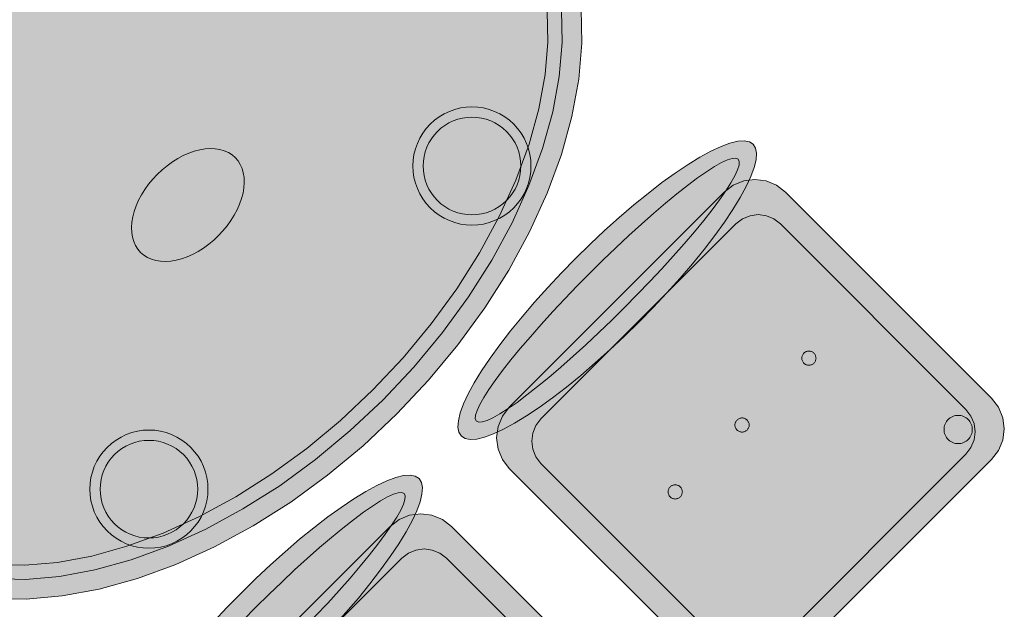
# Model space of a CAD drawing. Header units: metres. Extents: x 2172.2 to 2210.6, y 415.3 to 458.1.
# Tile 111 of 168: x 2178.804 to 2180.054, y 445.26 to 446.008. Entities that reach past the tile are written whole.
import ezdxf

# ---------------------------------------------------------------- set-up
doc = ezdxf.new("R2010")
doc.units = ezdxf.units.M
doc.layers.add('NC_N1_CHAIRS', color=7, linetype='CONTINUOUS', lineweight=13)
doc.layers.add('NC_N1_TABLES', color=7, linetype='CONTINUOUS', lineweight=13)

# ---------------------------------------------------------------- blocks, each defined once
blk = doc.blocks.new('NC_N1_DINING_2')
at = {"true_color": 0xf6f5ef}
h = blk.add_hatch(color=256, dxfattribs=at)
h.dxf.hatch_style = 1
h.paths.add_polyline_path([(0.6, 0), (0.5971, 0.0368), (0.5885, 0.0732), (0.5742, 0.1089), (0.5543, 0.1435), (0.5292, 0.1768), (0.4989, 0.2083), (0.4638, 0.2379), (0.4243, 0.2652), (0.3806, 0.2899), (0.3333, 0.3118), (0.2828, 0.3307), (0.2296, 0.3465), (0.1742, 0.3589), (0.1171, 0.3678), (0.0588, 0.3732), (0, 0.375), (-0.0588, 0.3732), (-0.1171, 0.3678), (-0.1742, 0.3589), (-0.2296, 0.3465), (-0.2828, 0.3307), (-0.3333, 0.3118), (-0.3806, 0.2899), (-0.4243, 0.2652), (-0.4638, 0.2379), (-0.4989, 0.2083), (-0.5292, 0.1768), (-0.5543, 0.1435), (-0.5742, 0.1089), (-0.5885, 0.0732), (-0.5971, 0.0368), (-0.6, 0), (-0.5971, -0.0368), (-0.5885, -0.0732), (-0.5742, -0.1089), (-0.5543, -0.1435), (-0.5292, -0.1768), (-0.4989, -0.2083), (-0.4638, -0.2379), (-0.4243, -0.2652), (-0.3806, -0.2899), (-0.3333, -0.3118), (-0.2828, -0.3307), (-0.2296, -0.3465), (-0.1742, -0.3589), (-0.1171, -0.3678), (-0.0588, -0.3732), (0, -0.375), (0.0588, -0.3732), (0.1171, -0.3678), (0.1742, -0.3589), (0.2296, -0.3465), (0.2828, -0.3307), (0.3333, -0.3118), (0.3806, -0.2899), (0.4243, -0.2652), (0.4638, -0.2379), (0.4989, -0.2083), (0.5292, -0.1768), (0.5543, -0.1435), (0.5742, -0.1089), (0.5885, -0.0732), (0.5971, -0.0368)])
at = {"color": 0, "linetype": 'CONTINUOUS', "lineweight": -2, "true_color": 0x2d3540}
blk.add_lwpolyline([(-0.5292, -0.1768), (-0.4989, -0.2083), (-0.4638, -0.2379), (-0.4243, -0.2652), (-0.3806, -0.2899), (-0.3333, -0.3118), (-0.2828, -0.3307), (-0.2296, -0.3465), (-0.1742, -0.3589), (-0.1171, -0.3678), (-0.0588, -0.3732), (0, -0.375), (0.0588, -0.3732), (0.1171, -0.3678), (0.1742, -0.3589), (0.2296, -0.3465), (0.2828, -0.3307), (0.3333, -0.3118), (0.3806, -0.2899), (0.4243, -0.2652), (0.4638, -0.2379), (0.4989, -0.2083), (0.5292, -0.1768)], dxfattribs=at)
at = {"color": 0, "linetype": 'CONTINUOUS', "lineweight": -2, "true_color": 0xa38246}
for points in [[(0.5101, -0.1605), (0.4818, -0.1901), (0.4486, -0.218), (0.411, -0.244), (0.3692, -0.2676), (0.3237, -0.2887), (0.2749, -0.307), (0.2233, -0.3222), (0.1695, -0.3343), (0.114, -0.343), (0.0573, -0.3482), (0, -0.35), (-0.0573, -0.3482), (-0.114, -0.343), (-0.1695, -0.3343), (-0.2233, -0.3222), (-0.2749, -0.307), (-0.3237, -0.2887), (-0.3692, -0.2676), (-0.411, -0.244), (-0.4486, -0.218), (-0.4818, -0.1901), (-0.5101, -0.1605)], [(0.4964, -0.1488), (0.4694, -0.1769), (0.4377, -0.2037), (0.4014, -0.2287), (0.361, -0.2516), (0.3167, -0.2721), (0.2692, -0.2899), (0.2188, -0.3048), (0.1661, -0.3166), (0.1117, -0.3251), (0.0562, -0.3303), (0, -0.332), (-0.0562, -0.3303), (-0.1117, -0.3251), (-0.1661, -0.3166), (-0.2188, -0.3048), (-0.2692, -0.2899), (-0.3167, -0.2721), (-0.361, -0.2516), (-0.4014, -0.2287), (-0.4377, -0.2037), (-0.4694, -0.1769), (-0.4964, -0.1488)]]:
    blk.add_lwpolyline(points, dxfattribs=at)
for points in [[(0.085, 0), (0.0846, 0.0054), (0.0834, 0.0107), (0.0813, 0.016), (0.0785, 0.021), (0.075, 0.0259), (0.0707, 0.0306), (0.0657, 0.0349), (0.0601, 0.0389), (0.0539, 0.0425), (0.0472, 0.0457), (0.0401, 0.0485), (0.0325, 0.0508), (0.0247, 0.0526), (0.0166, 0.0539), (0.0083, 0.0547), (0, 0.055), (-0.0083, 0.0547), (-0.0166, 0.0539), (-0.0247, 0.0526), (-0.0325, 0.0508), (-0.0401, 0.0485), (-0.0472, 0.0457), (-0.0539, 0.0425), (-0.0601, 0.0389), (-0.0657, 0.0349), (-0.0707, 0.0306), (-0.075, 0.0259), (-0.0785, 0.021), (-0.0813, 0.016), (-0.0834, 0.0107), (-0.0846, 0.0054), (-0.085, 0), (-0.0846, -0.0054), (-0.0834, -0.0107), (-0.0813, -0.016), (-0.0785, -0.021), (-0.075, -0.0259), (-0.0707, -0.0306), (-0.0657, -0.0349), (-0.0601, -0.0389), (-0.0539, -0.0425), (-0.0472, -0.0457), (-0.0401, -0.0485), (-0.0325, -0.0508), (-0.0247, -0.0526), (-0.0166, -0.0539), (-0.0083, -0.0547), (0, -0.055), (0.0083, -0.0547), (0.0166, -0.0539), (0.0247, -0.0526), (0.0325, -0.0508), (0.0401, -0.0485), (0.0472, -0.0457), (0.0539, -0.0425), (0.0601, -0.0389), (0.0657, -0.0349), (0.0707, -0.0306), (0.075, -0.0259), (0.0785, -0.021), (0.0813, -0.016), (0.0834, -0.0107), (0.0846, -0.0054)], [(-0.228, -0.22), (-0.2283, -0.2261), (-0.2292, -0.2321), (-0.2307, -0.238), (-0.2327, -0.2437), (-0.2353, -0.2492), (-0.2384, -0.2544), (-0.2421, -0.2593), (-0.2462, -0.2638), (-0.2507, -0.2679), (-0.2556, -0.2716), (-0.2608, -0.2747), (-0.2663, -0.2773), (-0.272, -0.2793), (-0.2779, -0.2808), (-0.2839, -0.2817), (-0.29, -0.282), (-0.2961, -0.2817), (-0.3021, -0.2808), (-0.308, -0.2793), (-0.3137, -0.2773), (-0.3192, -0.2747), (-0.3244, -0.2716), (-0.3293, -0.2679), (-0.3338, -0.2638), (-0.3379, -0.2593), (-0.3416, -0.2544), (-0.3447, -0.2492), (-0.3473, -0.2437), (-0.3493, -0.238), (-0.3508, -0.2321), (-0.3517, -0.2261), (-0.352, -0.22), (-0.3517, -0.2139), (-0.3508, -0.2079), (-0.3493, -0.202), (-0.3473, -0.1963), (-0.3447, -0.1908), (-0.3416, -0.1856), (-0.3379, -0.1807), (-0.3338, -0.1762), (-0.3293, -0.1721), (-0.3244, -0.1684), (-0.3192, -0.1653), (-0.3137, -0.1627), (-0.308, -0.1607), (-0.3021, -0.1592), (-0.2961, -0.1583), (-0.29, -0.158), (-0.2839, -0.1583), (-0.2779, -0.1592), (-0.272, -0.1607), (-0.2663, -0.1627), (-0.2608, -0.1653), (-0.2556, -0.1684), (-0.2507, -0.1721), (-0.2462, -0.1762), (-0.2421, -0.1807), (-0.2384, -0.1856), (-0.2353, -0.1908), (-0.2327, -0.1963), (-0.2307, -0.202), (-0.2292, -0.2079), (-0.2283, -0.2139)], [(0.352, -0.22), (0.3517, -0.2261), (0.3508, -0.2321), (0.3493, -0.238), (0.3473, -0.2437), (0.3447, -0.2492), (0.3416, -0.2544), (0.3379, -0.2593), (0.3338, -0.2638), (0.3293, -0.2679), (0.3244, -0.2716), (0.3192, -0.2747), (0.3137, -0.2773), (0.308, -0.2793), (0.3021, -0.2808), (0.2961, -0.2817), (0.29, -0.282), (0.2839, -0.2817), (0.2779, -0.2808), (0.272, -0.2793), (0.2663, -0.2773), (0.2608, -0.2747), (0.2556, -0.2716), (0.2507, -0.2679), (0.2462, -0.2638), (0.2421, -0.2593), (0.2384, -0.2544), (0.2353, -0.2492), (0.2327, -0.2437), (0.2307, -0.238), (0.2292, -0.2321), (0.2283, -0.2261), (0.228, -0.22), (0.2283, -0.2139), (0.2292, -0.2079), (0.2307, -0.202), (0.2327, -0.1963), (0.2353, -0.1908), (0.2384, -0.1856), (0.2421, -0.1807), (0.2462, -0.1762), (0.2507, -0.1721), (0.2556, -0.1684), (0.2608, -0.1653), (0.2663, -0.1627), (0.272, -0.1607), (0.2779, -0.1592), (0.2839, -0.1583), (0.29, -0.158), (0.2961, -0.1583), (0.3021, -0.1592), (0.308, -0.1607), (0.3137, -0.1627), (0.3192, -0.1653), (0.3244, -0.1684), (0.3293, -0.1721), (0.3338, -0.1762), (0.3379, -0.1807), (0.3416, -0.1856), (0.3447, -0.1908), (0.3473, -0.1963), (0.3493, -0.202), (0.3508, -0.2079), (0.3517, -0.2139)]]:
    blk.add_lwpolyline(points, close=True, dxfattribs=at)
at = {"color": 0, "linetype": 'CONTINUOUS', "lineweight": -2, "true_color": 0x89939a}
for points in [[(-0.215, -0.22), (-0.2154, -0.2274), (-0.2164, -0.2346), (-0.2182, -0.2418), (-0.2207, -0.2487), (-0.2239, -0.2554), (-0.2276, -0.2617), (-0.232, -0.2676), (-0.237, -0.273), (-0.2424, -0.278), (-0.2483, -0.2824), (-0.2546, -0.2861), (-0.2613, -0.2893), (-0.2682, -0.2918), (-0.2754, -0.2936), (-0.2826, -0.2946), (-0.29, -0.295), (-0.2974, -0.2946), (-0.3046, -0.2936), (-0.3118, -0.2918), (-0.3187, -0.2893), (-0.3254, -0.2861), (-0.3317, -0.2824), (-0.3376, -0.278), (-0.343, -0.273), (-0.348, -0.2676), (-0.3524, -0.2617), (-0.3561, -0.2554), (-0.3593, -0.2487), (-0.3618, -0.2418), (-0.3636, -0.2346), (-0.3646, -0.2274), (-0.365, -0.22), (-0.3646, -0.2126), (-0.3636, -0.2054), (-0.3618, -0.1982), (-0.3593, -0.1913), (-0.3561, -0.1846), (-0.3524, -0.1783), (-0.348, -0.1724), (-0.343, -0.167), (-0.3376, -0.162), (-0.3317, -0.1576), (-0.3254, -0.1539), (-0.3187, -0.1507), (-0.3118, -0.1482), (-0.3046, -0.1464), (-0.2974, -0.1454), (-0.29, -0.145), (-0.2826, -0.1454), (-0.2754, -0.1464), (-0.2682, -0.1482), (-0.2613, -0.1507), (-0.2546, -0.1539), (-0.2483, -0.1576), (-0.2424, -0.162), (-0.237, -0.167), (-0.232, -0.1724), (-0.2276, -0.1783), (-0.2239, -0.1846), (-0.2207, -0.1913), (-0.2182, -0.1982), (-0.2164, -0.2054), (-0.2154, -0.2126)], [(0.365, -0.22), (0.3646, -0.2274), (0.3636, -0.2346), (0.3618, -0.2418), (0.3593, -0.2487), (0.3561, -0.2554), (0.3524, -0.2617), (0.348, -0.2676), (0.343, -0.273), (0.3376, -0.278), (0.3317, -0.2824), (0.3254, -0.2861), (0.3187, -0.2893), (0.3118, -0.2918), (0.3046, -0.2936), (0.2974, -0.2946), (0.29, -0.295), (0.2826, -0.2946), (0.2754, -0.2936), (0.2682, -0.2918), (0.2613, -0.2893), (0.2546, -0.2861), (0.2483, -0.2824), (0.2424, -0.278), (0.237, -0.273), (0.232, -0.2676), (0.2276, -0.2617), (0.2239, -0.2554), (0.2207, -0.2487), (0.2182, -0.2418), (0.2164, -0.2346), (0.2154, -0.2274), (0.215, -0.22), (0.2154, -0.2126), (0.2164, -0.2054), (0.2182, -0.1982), (0.2207, -0.1913), (0.2239, -0.1846), (0.2276, -0.1783), (0.232, -0.1724), (0.237, -0.167), (0.2424, -0.162), (0.2483, -0.1576), (0.2546, -0.1539), (0.2613, -0.1507), (0.2682, -0.1482), (0.2754, -0.1464), (0.2826, -0.1454), (0.29, -0.145), (0.2974, -0.1454), (0.3046, -0.1464), (0.3118, -0.1482), (0.3187, -0.1507), (0.3254, -0.1539), (0.3317, -0.1576), (0.3376, -0.162), (0.343, -0.167), (0.348, -0.1724), (0.3524, -0.1783), (0.3561, -0.1846), (0.3593, -0.1913), (0.3618, -0.1982), (0.3636, -0.2054), (0.3646, -0.2126)]]:
    blk.add_lwpolyline(points, close=True, dxfattribs=at)
blk = doc.blocks.new('NC_N1_CHAIR_IVORY')
at = {"true_color": 0xf6f5ef}
h = blk.add_hatch(color=256, dxfattribs=at)
h.dxf.hatch_style = 1
h.paths.add_polyline_path([(0.262, 0.222), (0.2607, 0.2276), (0.257, 0.2331), (0.2507, 0.2385), (0.2421, 0.2438), (0.2311, 0.2489), (0.2178, 0.2537), (0.2025, 0.2582), (0.1853, 0.2623), (0.1662, 0.2661), (0.1456, 0.2694), (0.1235, 0.2723), (0.1003, 0.2747), (0.0761, 0.2765), (0.0511, 0.2779), (0.0257, 0.2787), (0, 0.279), (-0.0257, 0.2787), (-0.0511, 0.2779), (-0.0761, 0.2765), (-0.1003, 0.2747), (-0.1235, 0.2723), (-0.1456, 0.2694), (-0.1662, 0.2661), (-0.1853, 0.2623), (-0.2025, 0.2582), (-0.2178, 0.2537), (-0.2311, 0.2489), (-0.2421, 0.2438), (-0.2507, 0.2385), (-0.257, 0.2331), (-0.2607, 0.2276), (-0.262, 0.222), (-0.2607, 0.2164), (-0.257, 0.2109), (-0.2507, 0.2055), (-0.2421, 0.2002), (-0.2311, 0.1951), (-0.2178, 0.1903), (-0.2025, 0.1858), (-0.1853, 0.1817), (-0.1662, 0.1779), (-0.1456, 0.1746), (-0.1235, 0.1717), (-0.1003, 0.1693), (-0.0761, 0.1675), (-0.0511, 0.1661), (-0.0257, 0.1653), (0, 0.165), (0.0257, 0.1653), (0.0511, 0.1661), (0.0761, 0.1675), (0.1003, 0.1693), (0.1235, 0.1717), (0.1456, 0.1746), (0.1662, 0.1779), (0.1853, 0.1817), (0.2025, 0.1858), (0.2178, 0.1903), (0.2311, 0.1951), (0.2421, 0.2002), (0.2507, 0.2055), (0.257, 0.2109), (0.2607, 0.2164)])
at = {"true_color": 0xdbe4e9}
h = blk.add_hatch(color=256, dxfattribs=at)
h.dxf.hatch_style = 1
h.paths.add_polyline_path([(0.193, -0.275), (-0.193, -0.275), (-0.2072, -0.2731), (-0.2205, -0.2676), (-0.2319, -0.2589), (-0.2406, -0.2475), (-0.2461, -0.2342), (-0.248, -0.22), (-0.248, 0.15), (-0.2461, 0.1642), (-0.2406, 0.1775), (-0.2319, 0.1889), (-0.2205, 0.1976), (-0.2072, 0.2031), (-0.193, 0.205), (0.193, 0.205), (0.2072, 0.2031), (0.2205, 0.1976), (0.2319, 0.1889), (0.2406, 0.1775), (0.2461, 0.1642), (0.248, 0.15), (0.248, -0.22), (0.2461, -0.2342), (0.2406, -0.2475), (0.2319, -0.2589), (0.2205, -0.2676), (0.2072, -0.2731)])
at = {"true_color": 0xa38246}
h = blk.add_hatch(color=256, dxfattribs=at)
h.dxf.hatch_style = 1
h.paths.add_polyline_path([(-0.111, -0.02), (-0.111, -0.0209), (-0.1112, -0.0218), (-0.1114, -0.0226), (-0.1117, -0.0234), (-0.1121, -0.0242), (-0.1125, -0.025), (-0.113, -0.0257), (-0.1136, -0.0264), (-0.1143, -0.027), (-0.115, -0.0275), (-0.1158, -0.0279), (-0.1166, -0.0283), (-0.1174, -0.0286), (-0.1182, -0.0288), (-0.1191, -0.029), (-0.12, -0.029), (-0.1209, -0.029), (-0.1218, -0.0288), (-0.1226, -0.0286), (-0.1234, -0.0283), (-0.1242, -0.0279), (-0.125, -0.0275), (-0.1257, -0.027), (-0.1264, -0.0264), (-0.127, -0.0257), (-0.1275, -0.025), (-0.1279, -0.0242), (-0.1283, -0.0234), (-0.1286, -0.0226), (-0.1288, -0.0218), (-0.129, -0.0209), (-0.129, -0.02), (-0.129, -0.0191), (-0.1288, -0.0182), (-0.1286, -0.0174), (-0.1283, -0.0166), (-0.1279, -0.0158), (-0.1275, -0.015), (-0.127, -0.0143), (-0.1264, -0.0136), (-0.1257, -0.013), (-0.125, -0.0125), (-0.1242, -0.0121), (-0.1234, -0.0117), (-0.1226, -0.0114), (-0.1218, -0.0112), (-0.1209, -0.011), (-0.12, -0.011), (-0.1191, -0.011), (-0.1182, -0.0112), (-0.1174, -0.0114), (-0.1166, -0.0117), (-0.1158, -0.0121), (-0.115, -0.0125), (-0.1143, -0.013), (-0.1136, -0.0136), (-0.113, -0.0143), (-0.1125, -0.015), (-0.1121, -0.0158), (-0.1117, -0.0166), (-0.1114, -0.0174), (-0.1112, -0.0182), (-0.111, -0.0191)])
h = blk.add_hatch(color=256, dxfattribs=at)
h.dxf.hatch_style = 1
h.paths.add_polyline_path([(0.009, -0.02), (0.009, -0.0209), (0.0088, -0.0218), (0.0086, -0.0226), (0.0083, -0.0234), (0.0079, -0.0242), (0.0075, -0.025), (0.007, -0.0257), (0.0064, -0.0264), (0.0057, -0.027), (0.005, -0.0275), (0.0042, -0.0279), (0.0034, -0.0283), (0.0026, -0.0286), (0.0018, -0.0288), (0.0009, -0.029), (0, -0.029), (-0.0009, -0.029), (-0.0018, -0.0288), (-0.0026, -0.0286), (-0.0034, -0.0283), (-0.0042, -0.0279), (-0.005, -0.0275), (-0.0057, -0.027), (-0.0064, -0.0264), (-0.007, -0.0257), (-0.0075, -0.025), (-0.0079, -0.0242), (-0.0083, -0.0234), (-0.0086, -0.0226), (-0.0088, -0.0218), (-0.009, -0.0209), (-0.009, -0.02), (-0.009, -0.0191), (-0.0088, -0.0182), (-0.0086, -0.0174), (-0.0083, -0.0166), (-0.0079, -0.0158), (-0.0075, -0.015), (-0.007, -0.0143), (-0.0064, -0.0136), (-0.0057, -0.013), (-0.005, -0.0125), (-0.0042, -0.0121), (-0.0034, -0.0117), (-0.0026, -0.0114), (-0.0018, -0.0112), (-0.0009, -0.011), (0, -0.011), (0.0009, -0.011), (0.0018, -0.0112), (0.0026, -0.0114), (0.0034, -0.0117), (0.0042, -0.0121), (0.005, -0.0125), (0.0057, -0.013), (0.0064, -0.0136), (0.007, -0.0143), (0.0075, -0.015), (0.0079, -0.0158), (0.0083, -0.0166), (0.0086, -0.0174), (0.0088, -0.0182), (0.009, -0.0191)])
h = blk.add_hatch(color=256, dxfattribs=at)
h.dxf.hatch_style = 1
h.paths.add_polyline_path([(0.129, -0.02), (0.129, -0.0209), (0.1288, -0.0218), (0.1286, -0.0226), (0.1283, -0.0234), (0.1279, -0.0242), (0.1275, -0.025), (0.127, -0.0257), (0.1264, -0.0264), (0.1257, -0.027), (0.125, -0.0275), (0.1242, -0.0279), (0.1234, -0.0283), (0.1226, -0.0286), (0.1218, -0.0288), (0.1209, -0.029), (0.12, -0.029), (0.1191, -0.029), (0.1182, -0.0288), (0.1174, -0.0286), (0.1166, -0.0283), (0.1158, -0.0279), (0.115, -0.0275), (0.1143, -0.027), (0.1136, -0.0264), (0.113, -0.0257), (0.1125, -0.025), (0.1121, -0.0242), (0.1117, -0.0234), (0.1114, -0.0226), (0.1112, -0.0218), (0.111, -0.0209), (0.111, -0.02), (0.111, -0.0191), (0.1112, -0.0182), (0.1114, -0.0174), (0.1117, -0.0166), (0.1121, -0.0158), (0.1125, -0.015), (0.113, -0.0143), (0.1136, -0.0136), (0.1143, -0.013), (0.115, -0.0125), (0.1158, -0.0121), (0.1166, -0.0117), (0.1174, -0.0114), (0.1182, -0.0112), (0.1191, -0.011), (0.12, -0.011), (0.1209, -0.011), (0.1218, -0.0112), (0.1226, -0.0114), (0.1234, -0.0117), (0.1242, -0.0121), (0.125, -0.0125), (0.1257, -0.013), (0.1264, -0.0136), (0.127, -0.0143), (0.1275, -0.015), (0.1279, -0.0158), (0.1283, -0.0166), (0.1286, -0.0174), (0.1288, -0.0182), (0.129, -0.0191)])
h = blk.add_hatch(color=256, dxfattribs=at)
h.dxf.hatch_style = 1
h.paths.add_polyline_path([(-0.172, -0.218), (-0.1721, -0.2198), (-0.1723, -0.2215), (-0.1728, -0.2232), (-0.1734, -0.2249), (-0.1741, -0.2265), (-0.175, -0.228), (-0.1761, -0.2294), (-0.1773, -0.2307), (-0.1786, -0.2319), (-0.18, -0.233), (-0.1815, -0.2339), (-0.1831, -0.2346), (-0.1848, -0.2352), (-0.1865, -0.2357), (-0.1882, -0.2359), (-0.19, -0.236), (-0.1918, -0.2359), (-0.1935, -0.2357), (-0.1952, -0.2352), (-0.1969, -0.2346), (-0.1985, -0.2339), (-0.2, -0.233), (-0.2014, -0.2319), (-0.2027, -0.2307), (-0.2039, -0.2294), (-0.205, -0.228), (-0.2059, -0.2265), (-0.2066, -0.2249), (-0.2072, -0.2232), (-0.2077, -0.2215), (-0.2079, -0.2198), (-0.208, -0.218), (-0.2079, -0.2162), (-0.2077, -0.2145), (-0.2072, -0.2128), (-0.2066, -0.2111), (-0.2059, -0.2095), (-0.205, -0.208), (-0.2039, -0.2066), (-0.2027, -0.2053), (-0.2014, -0.2041), (-0.2, -0.203), (-0.1985, -0.2021), (-0.1969, -0.2014), (-0.1952, -0.2008), (-0.1935, -0.2003), (-0.1918, -0.2001), (-0.19, -0.2), (-0.1882, -0.2001), (-0.1865, -0.2003), (-0.1848, -0.2008), (-0.1831, -0.2014), (-0.1815, -0.2021), (-0.18, -0.203), (-0.1786, -0.2041), (-0.1773, -0.2053), (-0.1761, -0.2066), (-0.175, -0.208), (-0.1741, -0.2095), (-0.1734, -0.2111), (-0.1728, -0.2128), (-0.1723, -0.2145), (-0.1721, -0.2162)])
at = {"color": 0, "linetype": 'CONTINUOUS', "lineweight": -2, "true_color": 0x2d3540}
blk.add_lwpolyline([(0.262, 0.222), (0.2607, 0.2276), (0.257, 0.2331), (0.2507, 0.2385), (0.2421, 0.2438), (0.2311, 0.2489), (0.2178, 0.2537), (0.2025, 0.2582), (0.1853, 0.2623), (0.1662, 0.2661), (0.1456, 0.2694), (0.1235, 0.2723), (0.1003, 0.2747), (0.0761, 0.2765), (0.0511, 0.2779), (0.0257, 0.2787), (0, 0.279), (-0.0257, 0.2787), (-0.0511, 0.2779), (-0.0761, 0.2765), (-0.1003, 0.2747), (-0.1235, 0.2723), (-0.1456, 0.2694), (-0.1662, 0.2661), (-0.1853, 0.2623), (-0.2025, 0.2582), (-0.2178, 0.2537), (-0.2311, 0.2489), (-0.2421, 0.2438), (-0.2507, 0.2385), (-0.257, 0.2331), (-0.2607, 0.2276), (-0.262, 0.222), (-0.2607, 0.2164), (-0.257, 0.2109), (-0.2507, 0.2055), (-0.2421, 0.2002), (-0.2311, 0.1951), (-0.2178, 0.1903), (-0.2025, 0.1858), (-0.1853, 0.1817), (-0.1662, 0.1779), (-0.1456, 0.1746), (-0.1235, 0.1717), (-0.1003, 0.1693), (-0.0761, 0.1675), (-0.0511, 0.1661), (-0.0257, 0.1653), (0, 0.165), (0.0257, 0.1653), (0.0511, 0.1661), (0.0761, 0.1675), (0.1003, 0.1693), (0.1235, 0.1717), (0.1456, 0.1746), (0.1662, 0.1779), (0.1853, 0.1817), (0.2025, 0.1858), (0.2178, 0.1903), (0.2311, 0.1951), (0.2421, 0.2002), (0.2507, 0.2055), (0.257, 0.2109), (0.2607, 0.2164)], close=True, dxfattribs=at)
at = {"color": 0, "linetype": 'CONTINUOUS', "lineweight": -2, "true_color": 0xa38246}
blk.add_lwpolyline([(0.235, 0.222), (0.2339, 0.225), (0.2305, 0.228), (0.2249, 0.231), (0.2171, 0.2339), (0.2073, 0.2366), (0.1954, 0.2392), (0.1817, 0.2417), (0.1662, 0.2439), (0.1491, 0.246), (0.1306, 0.2478), (0.1108, 0.2493), (0.0899, 0.2506), (0.0682, 0.2517), (0.0458, 0.2524), (0.023, 0.2529), (0, 0.253), (-0.023, 0.2529), (-0.0458, 0.2524), (-0.0682, 0.2517), (-0.0899, 0.2506), (-0.1108, 0.2493), (-0.1306, 0.2478), (-0.1491, 0.246), (-0.1662, 0.2439), (-0.1817, 0.2417), (-0.1954, 0.2392), (-0.2073, 0.2366), (-0.2171, 0.2339), (-0.2249, 0.231), (-0.2305, 0.228), (-0.2339, 0.225), (-0.235, 0.222), (-0.2339, 0.219), (-0.2305, 0.216), (-0.2249, 0.213), (-0.2171, 0.2101), (-0.2073, 0.2074), (-0.1954, 0.2048), (-0.1817, 0.2023), (-0.1662, 0.2001), (-0.1491, 0.198), (-0.1306, 0.1962), (-0.1108, 0.1947), (-0.0899, 0.1934), (-0.0682, 0.1923), (-0.0458, 0.1916), (-0.023, 0.1911), (0, 0.191), (0.023, 0.1911), (0.0458, 0.1916), (0.0682, 0.1923), (0.0899, 0.1934), (0.1108, 0.1947), (0.1306, 0.1962), (0.1491, 0.198), (0.1662, 0.2001), (0.1817, 0.2023), (0.1954, 0.2048), (0.2073, 0.2074), (0.2171, 0.2101), (0.2249, 0.213), (0.2305, 0.216), (0.2339, 0.219)], close=True, dxfattribs=at)
at = {"color": 0, "linetype": 'CONTINUOUS', "lineweight": -2, "true_color": 0x2d3540}
blk.add_lwpolyline([(0.193, -0.275), (-0.193, -0.275), (-0.2072, -0.2731), (-0.2205, -0.2676), (-0.2319, -0.2589), (-0.2406, -0.2475), (-0.2461, -0.2342), (-0.248, -0.22), (-0.248, 0.15), (-0.2461, 0.1642), (-0.2406, 0.1775), (-0.2319, 0.1889), (-0.2205, 0.1976), (-0.2072, 0.2031), (-0.193, 0.205), (0.193, 0.205), (0.2072, 0.2031), (0.2205, 0.1976), (0.2319, 0.1889), (0.2406, 0.1775), (0.2461, 0.1642), (0.248, 0.15), (0.248, -0.22)], dxfattribs=at)
at = {"color": 0, "linetype": 'CONTINUOUS', "lineweight": -2, "true_color": 0xa38246}
blk.add_lwpolyline([(0.175, -0.247), (-0.175, -0.247), (-0.1854, -0.2456), (-0.195, -0.2416), (-0.2033, -0.2353), (-0.2096, -0.227), (-0.2136, -0.2174), (-0.215, -0.207), (-0.215, 0.126), (-0.2136, 0.1364), (-0.2096, 0.146), (-0.2033, 0.1543), (-0.195, 0.1606), (-0.1854, 0.1646), (-0.175, 0.166), (0.175, 0.166), (0.1854, 0.1646), (0.195, 0.1606), (0.2033, 0.1543), (0.2096, 0.146), (0.2136, 0.1364), (0.215, 0.126), (0.215, -0.207)], dxfattribs=at)
at = {"color": 0, "linetype": 'CONTINUOUS', "lineweight": -2}
for points in [[(-0.111, -0.02), (-0.111, -0.0209), (-0.1112, -0.0218), (-0.1114, -0.0226), (-0.1117, -0.0234), (-0.1121, -0.0242), (-0.1125, -0.025), (-0.113, -0.0257), (-0.1136, -0.0264), (-0.1143, -0.027), (-0.115, -0.0275), (-0.1158, -0.0279), (-0.1166, -0.0283), (-0.1174, -0.0286), (-0.1182, -0.0288), (-0.1191, -0.029), (-0.12, -0.029), (-0.1209, -0.029), (-0.1218, -0.0288), (-0.1226, -0.0286), (-0.1234, -0.0283), (-0.1242, -0.0279), (-0.125, -0.0275), (-0.1257, -0.027), (-0.1264, -0.0264), (-0.127, -0.0257), (-0.1275, -0.025), (-0.1279, -0.0242), (-0.1283, -0.0234), (-0.1286, -0.0226), (-0.1288, -0.0218), (-0.129, -0.0209), (-0.129, -0.02), (-0.129, -0.0191), (-0.1288, -0.0182), (-0.1286, -0.0174), (-0.1283, -0.0166), (-0.1279, -0.0158), (-0.1275, -0.015), (-0.127, -0.0143), (-0.1264, -0.0136), (-0.1257, -0.013), (-0.125, -0.0125), (-0.1242, -0.0121), (-0.1234, -0.0117), (-0.1226, -0.0114), (-0.1218, -0.0112), (-0.1209, -0.011), (-0.12, -0.011), (-0.1191, -0.011), (-0.1182, -0.0112), (-0.1174, -0.0114), (-0.1166, -0.0117), (-0.1158, -0.0121), (-0.115, -0.0125), (-0.1143, -0.013), (-0.1136, -0.0136), (-0.113, -0.0143), (-0.1125, -0.015), (-0.1121, -0.0158), (-0.1117, -0.0166), (-0.1114, -0.0174), (-0.1112, -0.0182), (-0.111, -0.0191)], [(0.009, -0.02), (0.009, -0.0209), (0.0088, -0.0218), (0.0086, -0.0226), (0.0083, -0.0234), (0.0079, -0.0242), (0.0075, -0.025), (0.007, -0.0257), (0.0064, -0.0264), (0.0057, -0.027), (0.005, -0.0275), (0.0042, -0.0279), (0.0034, -0.0283), (0.0026, -0.0286), (0.0018, -0.0288), (0.0009, -0.029), (0, -0.029), (-0.0009, -0.029), (-0.0018, -0.0288), (-0.0026, -0.0286), (-0.0034, -0.0283), (-0.0042, -0.0279), (-0.005, -0.0275), (-0.0057, -0.027), (-0.0064, -0.0264), (-0.007, -0.0257), (-0.0075, -0.025), (-0.0079, -0.0242), (-0.0083, -0.0234), (-0.0086, -0.0226), (-0.0088, -0.0218), (-0.009, -0.0209), (-0.009, -0.02), (-0.009, -0.0191), (-0.0088, -0.0182), (-0.0086, -0.0174), (-0.0083, -0.0166), (-0.0079, -0.0158), (-0.0075, -0.015), (-0.007, -0.0143), (-0.0064, -0.0136), (-0.0057, -0.013), (-0.005, -0.0125), (-0.0042, -0.0121), (-0.0034, -0.0117), (-0.0026, -0.0114), (-0.0018, -0.0112), (-0.0009, -0.011), (0, -0.011), (0.0009, -0.011), (0.0018, -0.0112), (0.0026, -0.0114), (0.0034, -0.0117), (0.0042, -0.0121), (0.005, -0.0125), (0.0057, -0.013), (0.0064, -0.0136), (0.007, -0.0143), (0.0075, -0.015), (0.0079, -0.0158), (0.0083, -0.0166), (0.0086, -0.0174), (0.0088, -0.0182), (0.009, -0.0191)], [(0.129, -0.02), (0.129, -0.0209), (0.1288, -0.0218), (0.1286, -0.0226), (0.1283, -0.0234), (0.1279, -0.0242), (0.1275, -0.025), (0.127, -0.0257), (0.1264, -0.0264), (0.1257, -0.027), (0.125, -0.0275), (0.1242, -0.0279), (0.1234, -0.0283), (0.1226, -0.0286), (0.1218, -0.0288), (0.1209, -0.029), (0.12, -0.029), (0.1191, -0.029), (0.1182, -0.0288), (0.1174, -0.0286), (0.1166, -0.0283), (0.1158, -0.0279), (0.115, -0.0275), (0.1143, -0.027), (0.1136, -0.0264), (0.113, -0.0257), (0.1125, -0.025), (0.1121, -0.0242), (0.1117, -0.0234), (0.1114, -0.0226), (0.1112, -0.0218), (0.111, -0.0209), (0.111, -0.02), (0.111, -0.0191), (0.1112, -0.0182), (0.1114, -0.0174), (0.1117, -0.0166), (0.1121, -0.0158), (0.1125, -0.015), (0.113, -0.0143), (0.1136, -0.0136), (0.1143, -0.013), (0.115, -0.0125), (0.1158, -0.0121), (0.1166, -0.0117), (0.1174, -0.0114), (0.1182, -0.0112), (0.1191, -0.011), (0.12, -0.011), (0.1209, -0.011), (0.1218, -0.0112), (0.1226, -0.0114), (0.1234, -0.0117), (0.1242, -0.0121), (0.125, -0.0125), (0.1257, -0.013), (0.1264, -0.0136), (0.127, -0.0143), (0.1275, -0.015), (0.1279, -0.0158), (0.1283, -0.0166), (0.1286, -0.0174), (0.1288, -0.0182), (0.129, -0.0191)], [(-0.172, -0.218), (-0.1721, -0.2198), (-0.1723, -0.2215), (-0.1728, -0.2232), (-0.1734, -0.2249), (-0.1741, -0.2265), (-0.175, -0.228), (-0.1761, -0.2294), (-0.1773, -0.2307), (-0.1786, -0.2319), (-0.18, -0.233), (-0.1815, -0.2339), (-0.1831, -0.2346), (-0.1848, -0.2352), (-0.1865, -0.2357), (-0.1882, -0.2359), (-0.19, -0.236), (-0.1918, -0.2359), (-0.1935, -0.2357), (-0.1952, -0.2352), (-0.1969, -0.2346), (-0.1985, -0.2339), (-0.2, -0.233), (-0.2014, -0.2319), (-0.2027, -0.2307), (-0.2039, -0.2294), (-0.205, -0.228), (-0.2059, -0.2265), (-0.2066, -0.2249), (-0.2072, -0.2232), (-0.2077, -0.2215), (-0.2079, -0.2198), (-0.208, -0.218), (-0.2079, -0.2162), (-0.2077, -0.2145), (-0.2072, -0.2128), (-0.2066, -0.2111), (-0.2059, -0.2095), (-0.205, -0.208), (-0.2039, -0.2066), (-0.2027, -0.2053), (-0.2014, -0.2041), (-0.2, -0.203), (-0.1985, -0.2021), (-0.1969, -0.2014), (-0.1952, -0.2008), (-0.1935, -0.2003), (-0.1918, -0.2001), (-0.19, -0.2), (-0.1882, -0.2001), (-0.1865, -0.2003), (-0.1848, -0.2008), (-0.1831, -0.2014), (-0.1815, -0.2021), (-0.18, -0.203), (-0.1786, -0.2041), (-0.1773, -0.2053), (-0.1761, -0.2066), (-0.175, -0.208), (-0.1741, -0.2095), (-0.1734, -0.2111), (-0.1728, -0.2128), (-0.1723, -0.2145), (-0.1721, -0.2162)]]:
    blk.add_lwpolyline(points, close=True, dxfattribs=at)

msp = doc.modelspace()

# ---------------------------------------------------------------- block references
at = {"layer": 'NC_N1_CHAIRS', "linetype": 'CONTINUOUS', "yscale": -1.0000000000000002, "rotation": -135}
for p in [(2179.7066, 445.5077), (2179.2824, 445.0834)]:
    msp.add_blockref('NC_N1_CHAIR_IVORY', p, dxfattribs=at)
at = {"layer": 'NC_N1_TABLES', "linetype": 'CONTINUOUS', "yscale": -1.0000000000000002, "rotation": -135}
msp.add_blockref('NC_N1_DINING_2', (2179.0172, 445.7728), dxfattribs=at)

doc.saveas('drawing.dxf')
